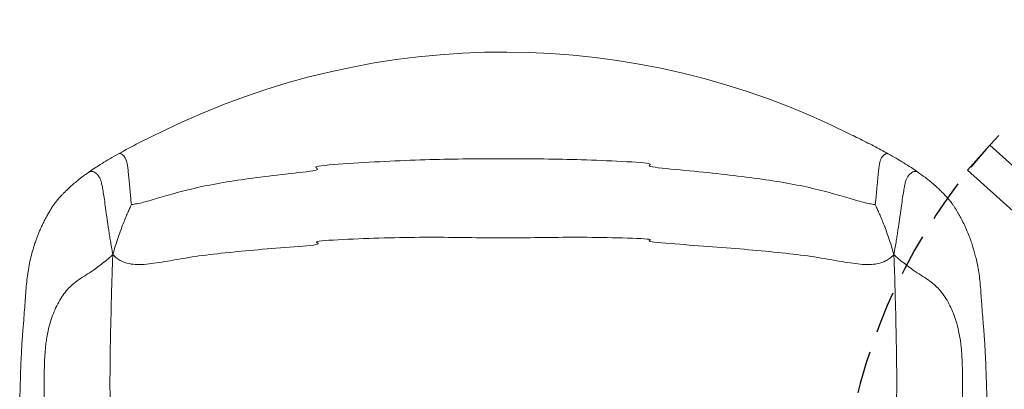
# Model space of a CAD drawing. Header units: centimetres. Extents: x 4120 to 19220, y -7417 to 180.
# Tile 120 of 223: x 12230 to 12289, y -4625 to -4603. Entities that reach past the tile are written whole.
import ezdxf

# ---------------------------------------------------------------- set-up
doc = ezdxf.new("R2010")
doc.units = ezdxf.units.CM
doc.linetypes.add('DASHED', pattern=[19.05, 12.7, -6.35])
doc.layers.add('A_Wyposażenie', color=8, linetype='Continuous')

# ---------------------------------------------------------------- blocks, each defined once
blk = doc.blocks.new('wyposażenie blok')
at = {"layer": 'A_Wyposażenie', "color": 8}
blk.add_lwpolyline([(970.402, -659.99), (996.6, -683.5), (995.264, -684.988), (969.067, -661.478)], close=True, dxfattribs=at)
at = {"layer": 'A_Wyposażenie', "color": 8, "linetype": 'DASHED', "ltscale": 0.2}
blk.add_arc((996.6, -683.5), 35.2, 118.18788, 183.2572, dxfattribs=at)
at = {"layer": 'A_Wyposażenie', "color": 8, "linetype": 'Continuous', "lineweight": 15}
blk.add_arc((941.245, -700.8), 46.386, 63.28113, 116.24313, dxfattribs=at)
for points, knots in [([(920.734, -659.196), (920.515, -659.299), (919.96, -659.566), (919.084, -660.005), (918.472, -660.338), (918.163, -660.507)], [0.94245954, 0.94245954, 0.94245954, 0.94245954, 0.95629135, 0.97793269, 1, 1, 1, 1]), ([(964.311, -660.507), (964.022, -660.349), (963.452, -660.038), (962.697, -659.657), (962.243, -659.436), (962.1, -659.367)], [0, 0, 0, 0, 0.02065371, 0.0407115, 0.0498569, 0.0498569, 0.0498569, 0.0498569]), ([(918.162, -660.507), (917.987, -660.606), (917.643, -660.801), (917.177, -661.083), (916.756, -661.35), (916.508, -661.519), (916.387, -661.602)], [0, 0, 0, 0, 0.263779, 0.518279, 0.763727, 1, 1, 1, 1]), ([(918.935, -663.548), (918.929, -663.491), (918.914, -663.352), (918.891, -663.122), (918.866, -662.853), (918.84, -662.569), (918.815, -662.283), (918.786, -661.964), (918.755, -661.638), (918.719, -661.331), (918.683, -661.106), (918.647, -660.949), (918.602, -660.812), (918.528, -660.685), (918.426, -660.579), (918.324, -660.512), (918.232, -660.481), (918.184, -660.5), (918.163, -660.509)], [0, 0, 0, 0, 0.049263, 0.119341, 0.198186, 0.280939, 0.363686, 0.443378, 0.555491, 0.643477, 0.708488, 0.749756, 0.781714, 0.832264, 0.88058, 0.92671, 0.967832, 1, 1, 1, 1]), ([(963.539, -663.548), (963.546, -663.481), (963.564, -663.321), (963.59, -663.055), (963.618, -662.746), (963.646, -662.426), (963.674, -662.111), (963.706, -661.775), (963.739, -661.451), (963.78, -661.161), (963.824, -660.951), (963.878, -660.797), (963.949, -660.687), (964.035, -660.591), (964.136, -660.517), (964.239, -660.48), (964.29, -660.5), (964.311, -660.509)], [0, 0, 0, 0, 0.057297, 0.138471, 0.229011, 0.322548, 0.414079, 0.499458, 0.611586, 0.692808, 0.749817, 0.79536, 0.832409, 0.868785, 0.921327, 0.96795, 1, 1, 1, 1]), ([(966.088, -661.603), (965.955, -661.512), (965.69, -661.331), (965.251, -661.055), (964.795, -660.78), (964.471, -660.597), (964.311, -660.507)], [0, 0, 0, 0, 0.258925, 0.513069, 0.76057, 1, 1, 1, 1]), ([(963.539, -663.548), (963.519, -663.546), (963.445, -663.539), (963.247, -663.509), (962.809, -663.416), (962.004, -663.18), (960.829, -662.836), (959.447, -662.486), (957.858, -662.189), (956.063, -661.929), (954.063, -661.69), (951.873, -661.469), (949.503, -661.264), (950.53, -661.085), (948.029, -660.943), (945.608, -660.847), (943.376, -660.81), (941.237, -660.806), (939.098, -660.81), (936.866, -660.847), (934.445, -660.943), (931.944, -661.085), (929.471, -661.264), (930.601, -661.469), (928.411, -661.69), (926.412, -661.929), (924.616, -662.189), (923.027, -662.486), (921.645, -662.836), (920.47, -663.18), (919.665, -663.416), (919.227, -663.509), (919.029, -663.539), (918.955, -663.546), (918.935, -663.548)], [0, 0, 0, 0, 0.25, 0.5, 1, 2, 3, 4, 5, 6, 7, 8, 9, 10, 11, 12, 13, 14, 15, 16, 17, 18, 19, 20, 21, 22, 23, 24, 25, 26, 27, 27.5, 27.75, 28, 28, 28, 28]), ([(916.386, -661.603), (916.244, -661.704), (915.975, -661.895), (915.651, -662.154), (915.389, -662.377), (915.175, -662.571), (915, -662.738), (914.856, -662.882), (914.736, -663.008), (914.614, -663.142), (914.495, -663.281), (914.379, -663.428), (914.269, -663.578), (914.156, -663.746), (914.029, -663.95), (913.891, -664.191), (913.747, -664.456), (913.609, -664.728), (913.489, -664.985), (913.386, -665.223), (913.298, -665.447), (913.215, -665.675), (913.115, -665.969), (913.002, -666.345), (912.881, -666.809), (912.778, -667.296), (912.698, -667.784), (912.642, -668.291), (912.601, -668.828), (912.561, -669.392), (912.517, -670.007), (912.474, -670.533), (912.439, -670.965), (912.412, -671.314), (912.381, -671.744), (912.354, -672.195), (912.33, -672.657), (912.309, -673.119), (912.289, -673.647), (912.27, -674.253), (912.251, -674.95), (912.242, -675.447), (912.237, -675.713)], [0, 0, 0, 0, 0.032059, 0.060161, 0.085054, 0.10708, 0.126226, 0.142346, 0.156428, 0.169516, 0.188022, 0.203974, 0.219152, 0.238072, 0.261659, 0.290109, 0.32277, 0.354053, 0.382911, 0.408527, 0.431123, 0.453671, 0.478255, 0.518461, 0.560347, 0.601066, 0.637845, 0.670763, 0.701924, 0.733106, 0.76373, 0.79383, 0.806007, 0.82116, 0.839438, 0.861055, 0.877606, 0.896194, 0.917209, 0.941134, 0.968519, 1, 1, 1, 1]), ([(916.388, -661.605), (916.395, -661.599), (916.423, -661.576), (916.488, -661.558), (916.581, -661.56), (916.727, -661.609), (916.871, -661.712), (917, -661.865), (917.073, -662.02), (917.13, -662.209), (917.184, -662.443), (917.241, -662.756), (917.302, -663.158), (917.372, -663.651), (917.435, -664.101), (917.489, -664.481), (917.53, -664.769), (917.575, -665.072), (917.625, -665.393), (917.68, -665.735), (917.745, -666.123), (917.794, -666.395), (917.821, -666.545)], [0, 0, 0, 0, 0.005737, 0.022578, 0.040963, 0.061844, 0.109827, 0.136333, 0.169499, 0.20067, 0.242829, 0.29906, 0.372163, 0.462415, 0.568387, 0.61827, 0.670858, 0.726361, 0.785004, 0.847489, 0.915936, 1, 1, 1, 1]), ([(964.653, -666.545), (964.68, -666.395), (964.729, -666.123), (964.795, -665.735), (964.849, -665.393), (964.899, -665.072), (964.944, -664.769), (964.985, -664.481), (965.039, -664.101), (965.102, -663.651), (965.172, -663.158), (965.233, -662.756), (965.29, -662.443), (965.344, -662.209), (965.401, -662.02), (965.474, -661.865), (965.603, -661.712), (965.747, -661.609), (965.893, -661.56), (965.986, -661.558), (966.051, -661.576), (966.079, -661.599), (966.086, -661.605)], [0, 0, 0, 0, 0.084064, 0.152511, 0.214996, 0.273639, 0.329142, 0.38173, 0.431613, 0.537585, 0.627837, 0.70094, 0.757171, 0.79933, 0.830501, 0.863667, 0.890173, 0.938156, 0.959037, 0.977422, 0.994263, 1, 1, 1, 1]), ([(970.237, -675.713), (970.232, -675.449), (970.223, -674.959), (970.205, -674.278), (970.186, -673.698), (970.168, -673.203), (970.15, -672.782), (970.13, -672.384), (970.11, -672.02), (970.09, -671.7), (970.073, -671.463), (970.059, -671.272), (970.045, -671.094), (970.03, -670.907), (970.004, -670.58), (969.964, -670.105), (969.922, -669.533), (969.884, -668.986), (969.846, -668.462), (969.796, -667.945), (969.727, -667.473), (969.646, -667.053), (969.56, -666.682), (969.477, -666.367), (969.39, -666.072), (969.291, -665.763), (969.167, -665.419), (969.016, -665.049), (968.847, -664.689), (968.677, -664.363), (968.54, -664.114), (968.43, -663.927), (968.341, -663.782), (968.242, -663.632), (968.129, -663.473), (968.01, -663.319), (967.883, -663.168), (967.745, -663.015), (967.577, -662.839), (967.374, -662.642), (967.137, -662.423), (966.856, -662.18), (966.515, -661.907), (966.235, -661.708), (966.088, -661.603)], [0, 0, 0, 0, 0.0312885, 0.0580264, 0.0809339, 0.1006032, 0.1175231, 0.1320687, 0.1493557, 0.1627385, 0.172443, 0.1797448, 0.1875154, 0.1958769, 0.2048284, 0.2322145, 0.2633332, 0.289519, 0.3182081, 0.3507099, 0.3848495, 0.4191104, 0.4515483, 0.4805616, 0.5048615, 0.5346048, 0.5700145, 0.6102406, 0.6529452, 0.6907088, 0.7227115, 0.7394767, 0.755999, 0.7730827, 0.7907976, 0.8099502, 0.8248672, 0.8424098, 0.862523, 0.8851028, 0.9099797, 0.937085, 0.9668185, 1, 1, 1, 1]), ([(917.821, -666.545), (917.897, -666.271), (918.016, -665.88), (918.233, -665.238), (918.483, -664.583), (918.709, -664.051), (918.861, -663.711), (918.919, -663.583), (918.935, -663.548)], [0, 0, 0, 0, 0.25, 0.5, 1, 1.5, 1.75, 2, 2, 2, 2]), ([(964.653, -666.545), (964.577, -666.271), (964.458, -665.88), (964.241, -665.238), (963.991, -664.583), (963.765, -664.051), (963.613, -663.711), (963.555, -663.583), (963.539, -663.548)], [0, 0, 0, 0, 0.25, 0.5, 1, 1.5, 1.75, 2, 2, 2, 2]), ([(917.821, -666.545), (917.921, -666.654), (918.083, -666.792), (918.392, -666.978), (918.943, -667.157), (919.815, -667.151), (921.053, -666.952), (922.527, -666.681), (924.284, -666.46), (926.26, -666.271), (928.394, -666.097), (930.65, -665.929), (929.495, -665.76), (931.917, -665.618), (934.406, -665.53), (936.835, -665.499), (939.082, -665.526), (941.237, -665.555), (943.392, -665.526), (945.639, -665.499), (948.068, -665.53), (950.557, -665.618), (949.479, -665.76), (951.824, -665.929), (954.08, -666.097), (956.214, -666.271), (958.19, -666.46), (959.947, -666.681), (961.421, -666.952), (962.659, -667.151), (963.531, -667.157), (964.082, -666.978), (964.391, -666.792), (964.553, -666.654), (964.653, -666.545)], [0, 0, 0, 0, 0.25, 0.5, 1, 2, 3, 4, 5, 6, 7, 8, 9, 10, 11, 12, 13, 14, 15, 16, 17, 18, 19, 20, 21, 22, 23, 24, 25, 26, 27, 27.5, 27.75, 28, 28, 28, 28]), ([(913.714, -675.414), (913.71, -675.138), (913.705, -674.644), (913.705, -674.039), (913.711, -673.536), (913.721, -673.103), (913.737, -672.722), (913.761, -672.371), (913.792, -672.033), (913.831, -671.691), (913.891, -671.319), (913.987, -670.894), (914.121, -670.432), (914.298, -669.952), (914.512, -669.489), (914.756, -669.076), (915.026, -668.716), (915.313, -668.411), (915.652, -668.134), (916.075, -667.857), (916.547, -667.558), (916.951, -667.273), (917.31, -666.989), (917.56, -666.779), (917.712, -666.644), (917.821, -666.545)], [0, 0, 0, 0, 1, 2, 3, 4, 5, 6, 7, 8, 9, 10, 11, 12, 13, 14, 15, 16, 17, 18, 19, 20, 20.5, 20.75, 21, 21, 21, 21]), ([(918.969, -696.225), (918.89, -695.665), (918.726, -694.513), (918.573, -693.146), (918.472, -691.899), (918.383, -690.533), (918.288, -689.054), (918.17, -687.469), (918.041, -685.809), (917.916, -684.101), (917.817, -682.387), (917.765, -680.706), (917.734, -679.069), (917.697, -677.484), (917.665, -675.94), (917.646, -674.424), (917.658, -672.516), (917.707, -670.249), (917.754, -668.5), (917.786, -667.456), (917.807, -666.897), (917.821, -666.545)], [0, 0, 0, 0, 1, 2, 3, 4, 5, 6, 7, 8, 9, 10, 11, 12, 13, 14, 15, 16, 16.5, 16.75, 17, 17, 17, 17]), ([(963.505, -696.225), (963.584, -695.665), (963.748, -694.513), (963.901, -693.146), (964.002, -691.899), (964.091, -690.533), (964.186, -689.054), (964.304, -687.469), (964.433, -685.809), (964.558, -684.101), (964.657, -682.387), (964.709, -680.706), (964.74, -679.069), (964.777, -677.484), (964.809, -675.94), (964.828, -674.424), (964.816, -672.516), (964.768, -670.249), (964.72, -668.5), (964.688, -667.456), (964.667, -666.897), (964.653, -666.545)], [0, 0, 0, 0, 1, 2, 3, 4, 5, 6, 7, 8, 9, 10, 11, 12, 13, 14, 15, 16, 16.5, 16.75, 17, 17, 17, 17]), ([(964.653, -666.545), (964.762, -666.644), (964.914, -666.779), (965.164, -666.989), (965.523, -667.273), (965.927, -667.558), (966.399, -667.857), (966.822, -668.134), (967.161, -668.411), (967.448, -668.716), (967.718, -669.076), (967.962, -669.489), (968.176, -669.952), (968.353, -670.432), (968.487, -670.894), (968.583, -671.319), (968.643, -671.691), (968.682, -672.033), (968.713, -672.371), (968.737, -672.722), (968.753, -673.103), (968.764, -673.536), (968.769, -674.039), (968.769, -674.644), (968.764, -675.138), (968.76, -675.414)], [0, 0, 0, 0, 0.25, 0.5, 1, 2, 3, 4, 5, 6, 7, 8, 9, 10, 11, 12, 13, 14, 15, 16, 17, 18, 19, 20, 21, 21, 21, 21])]:
    blk.add_open_spline(points, degree=3, knots=knots, dxfattribs=at)

msp = doc.modelspace()

# ---------------------------------------------------------------- block references
at = {"layer": 'A_Wyposażenie'}
msp.add_blockref('wyposażenie blok', (11317.575, -3950.23), dxfattribs=at)

doc.saveas('drawing.dxf')
